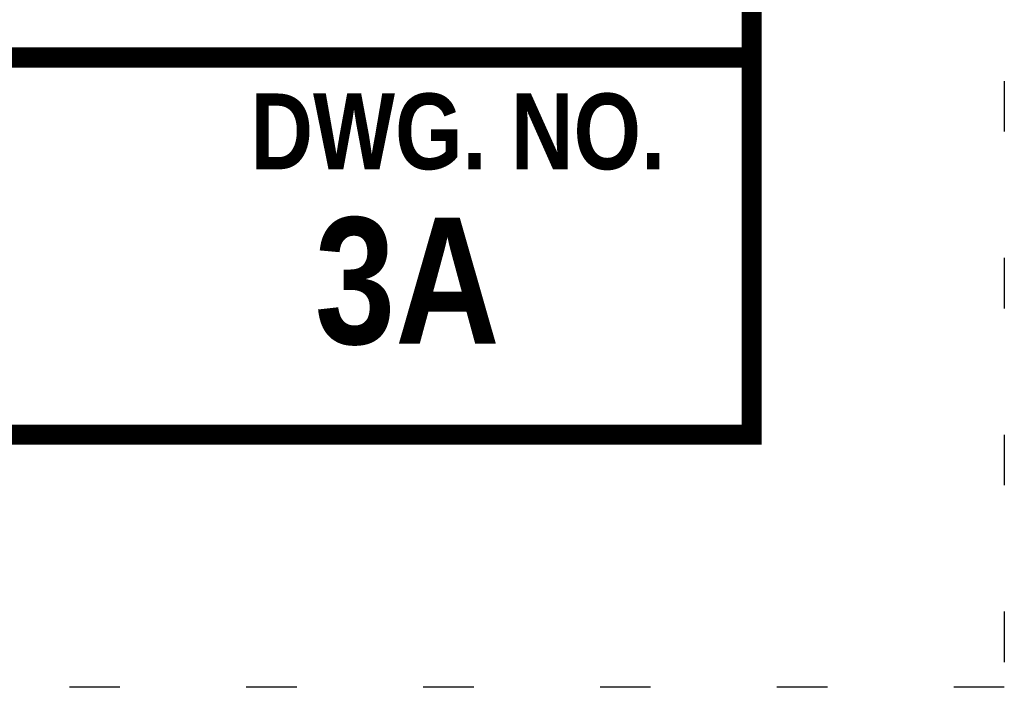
# Model space of a CAD drawing. Extents: x -2.9 to 5.6, y -8 to 3.
# Tile 3 of 140: x 3.7 to 5.6, y -8 to -6.7. Entities that reach past the tile are written whole.
import ezdxf
from ezdxf.enums import TextEntityAlignment as Align

# ---------------------------------------------------------------- set-up
doc = ezdxf.new("R2010")
doc.units = 0
doc.header["$MEASUREMENT"] = 0
doc.linetypes.add('DOT2', pattern=[0.125, 0, -0.125])
doc.layers.get('DEFPOINTS').update_dxf_attribs({"linetype": 'CONTINUOUS'})
doc.layers.add('BORDER', color=7, linetype='CONTINUOUS')
doc.layers.add('TEXT', color=7, linetype='CONTINUOUS')
doc.styles.add('TECHNICAL', font='techb___.ttf')

msp = doc.modelspace()

# ---------------------------------------------------------------- linework, layer by layer
at = {"layer": 'BORDER', "const_width": 0.04}
msp.add_lwpolyline([(-2.3972, -7.5227), (-2.3972, 2.4773), (5.1028, 2.4773), (5.1028, -7.5227)], close=True, dxfattribs=at)
msp.add_lwpolyline([(-2.3972, -6.776), (5.1028, -6.776)], dxfattribs=at)
at = {"layer": 'DEFPOINTS', "linetype": 'DOT2', "ltscale": 2}
msp.add_lwpolyline([(-2.8972, -8.0227), (-2.8972, 2.9773), (5.6028, 2.9773), (5.6028, -8.0227)], close=True, dxfattribs=at)

# ---------------------------------------------------------------- texts
at = {"layer": 'TEXT', "color": 7, "style": 'TECHNICAL'}
for s, height, p in [('DWG. NO.', 0.15, (4.9318, -6.9223)), ('3A', 0.25, (4.6042, -7.2178))]:
    msp.add_text(s, height=height, dxfattribs=at).set_placement(p, align=Align.MIDDLE_RIGHT)

doc.saveas('drawing.dxf')
